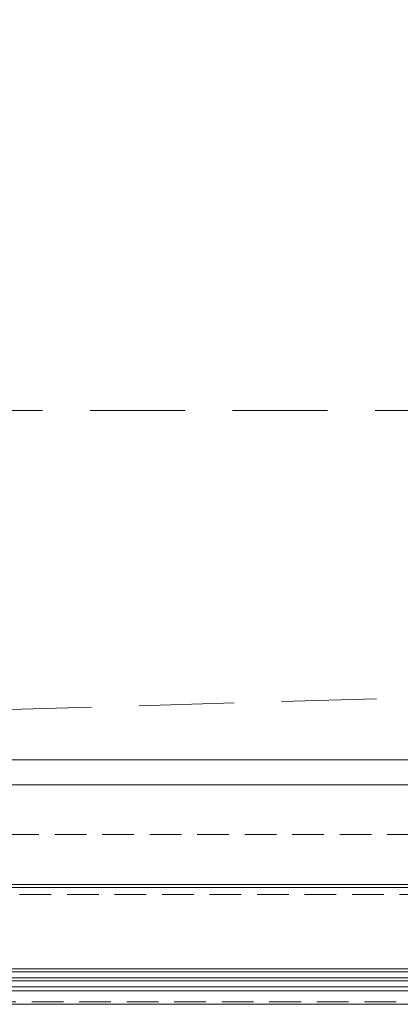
# Model space of a CAD drawing. Header units: millimetres. Extents: x 213386 to 506888, y 183055 to 450952.
# Tile 133 of 256: x 378664 to 379427, y 284292 to 286266. Entities that reach past the tile are written whole.
import ezdxf

# ---------------------------------------------------------------- set-up
doc = ezdxf.new("R2010")
doc.units = ezdxf.units.MM
doc.linetypes.add('ČÁRKOVANÁ', pattern=[19.05, 12.7, -6.35])
for name, color, linetype, lineweight in [('FASÁDA DETAILNÍ', 255, 'Continuous', 0), ('KOTY', 255, 'Continuous', 0), ('NOVA', 255, 'Continuous', 0), ('TENKA', 255, 'Continuous', 0)]:
    doc.layers.add(name, color=color, linetype=linetype, lineweight=lineweight)
doc.layers.add('PLOCHY K PRONÁJMU', color=255, linetype='Continuous', lineweight=0, plot=False)
doc.layers.get('KOTY').off()

# ---------------------------------------------------------------- blocks, each defined once
blk = doc.blocks.new('NOVÁ PODLAHA')
at = {"layer": 'NOVA', "linetype": 'ČÁRKOVANÁ', "ltscale": 15}
blk.add_line((0, 0), (25700, 750), dxfattribs=at)
blk.add_lwpolyline([(750, 22050), (24950, 22050), (24950, 750), (750, 750)], close=True, dxfattribs=at)
at = {"layer": 'NOVA'}
blk.add_lwpolyline([(25700, 16457.5), (25700, 0), (0, 0), (0, 15942.5)], dxfattribs=at)

msp = doc.modelspace()

# ---------------------------------------------------------------- linework, layer by layer
at = {"layer": 'FASÁDA DETAILNÍ'}
for p, q in [((379770.1, 284526.2), (376933.1, 284526.2)), ((387044.8, 284363.2), (373041.6, 284363.2)), ((393344.8, 284363.2), (373041.6, 284363.2)), ((373041.6, 284357.2), (387044.8, 284357.2)), ((373041.6, 284357.2), (393344.8, 284357.2)), ((380744.8, 284363.2), (374963.5, 284363.2)), ((376922.1, 284357.2), (380744.8, 284357.2)), ((387044.8, 284345.2), (373041.6, 284345.2)), ((393344.8, 284345.2), (373041.6, 284345.2)), ((373041.6, 284339.2), (387044.8, 284339.2)), ((373041.6, 284339.2), (393344.8, 284339.2)), ((376881.1, 284339.2), (380744.8, 284339.2)), ((380744.8, 284345.2), (376922.1, 284345.2)), ((387044.8, 284327.2), (373041.6, 284327.2)), ((393344.8, 284327.2), (373041.6, 284327.2)), ((373041.6, 284319.2), (399616.6, 284319.2)), ((380744.8, 284327.2), (376922.1, 284327.2))]:
    msp.add_line(p, q, dxfattribs=at)
for points in [[(399616.6, 284292.2), (373036.6, 284292.2), (373036.6, 307972.2), (399616.6, 307972.2)], [(399376.6, 284532.2), (373276.6, 284532.2), (373276.6, 307732.2), (399376.6, 307732.2)], [(399176.6, 284732.2), (373476.6, 284732.2), (373476.6, 307532.2), (399176.6, 307532.2)]]:
    msp.add_lwpolyline(points, close=True, dxfattribs=at)
at = {"layer": 'FASÁDA DETAILNÍ', "linetype": 'ČÁRKOVANÁ', "ltscale": 5}
msp.add_lwpolyline([(399611.6, 284297.2), (373041.6, 284297.2), (373041.6, 307967.2), (399611.6, 307967.2)], close=True, dxfattribs=at)
at = {"layer": 'FASÁDA DETAILNÍ', "color": 7, "linetype": 'ČÁRKOVANÁ', "ltscale": 5}
for points in [[(399396.6, 284512.2), (373256.6, 284512.2), (373256.6, 307752.2), (399396.6, 307752.2)], [(399276.6, 284632.2), (373376.6, 284632.2), (373376.6, 307632.2), (399276.6, 307632.2)]]:
    msp.add_lwpolyline(points, close=True, dxfattribs=at)
at = {"layer": 'PLOCHY K PRONÁJMU', "ltscale": 5}
msp.add_lwpolyline([(373526.6, 307482.2), (399126.6, 307482.2), (399126.6, 284782.2), (373526.6, 284782.2)], close=True, dxfattribs=at)
msp.add_lwpolyline([(392626.6, 284782.2), (386326.6, 284782.2), (386586.6, 286172.2), (386586.6, 286892.2), (386066.6, 286892.2), (386066.6, 286172.2), (386586.6, 286172.2), (386326.6, 284782.2), (380026.6, 284782.2), (380286.6, 286172.2), (380286.6, 286892.2), (379766.6, 286892.2), (379766.6, 286172.2), (380286.6, 286172.2), (380026.6, 284782.2), (373526.6, 284782.2)], dxfattribs=at)
at = {"layer": 'TENKA', "ltscale": 20}
msp.add_lwpolyline([(379989.1, 284732.2), (373476.6, 284732.2), (373476.6, 288894.7)], dxfattribs=at)

# ---------------------------------------------------------------- block references
at = {"layer": 'KOTY'}
msp.add_blockref('NOVÁ PODLAHA', (373476.6, 284732.2), dxfattribs=at)

doc.saveas('drawing.dxf')
